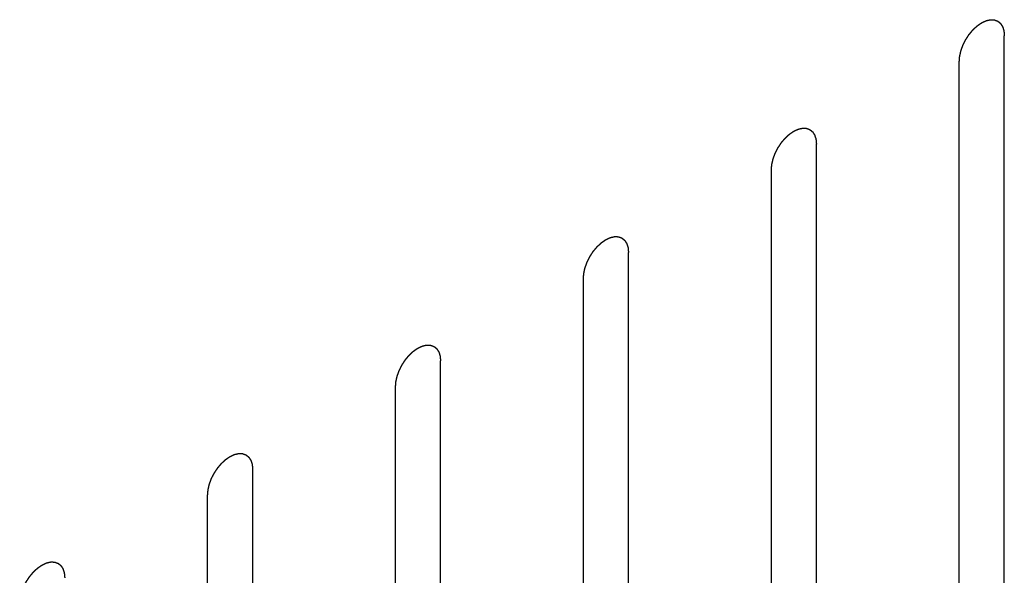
# Model space of a CAD drawing. Header units: inches. Extents: x 5 to 265, y 5 to 171.
# Tile 206 of 212: x 215.274 to 216.434, y 133.694 to 134.349. Entities that reach past the tile are written whole.
import ezdxf

# ---------------------------------------------------------------- set-up
doc = ezdxf.new("R2010")
doc.units = ezdxf.units.IN
doc.header["$LTSCALE"] = 14.96
doc.header["$MEASUREMENT"] = 0
doc.linetypes.add('HIDDEN', pattern=[0.2, 0.1, -0.1])
doc.layers.add('08_ALL_COSMETICS', color=7, linetype='CONTINUOUS')

msp = doc.modelspace()

# ---------------------------------------------------------------- linework, layer by layer
at = {"layer": '08_ALL_COSMETICS', "color": 7, "linetype": 'HIDDEN'}
for p, q in [((216.4339, 133.3704), (216.4339, 134.3298)), ((216.3809, 133.3398), (216.3809, 134.2992)), ((216.2126, 133.2427), (216.2126, 134.202)), ((216.1596, 133.212), (216.1596, 134.1714)), ((215.9913, 133.1149), (215.9913, 134.0743)), ((215.9383, 133.0843), (215.9383, 134.0436)), ((215.77, 132.9871), (215.77, 133.9465)), ((215.7169, 132.9565), (215.7169, 133.9159)), ((215.5487, 132.8593), (215.5487, 133.8187)), ((215.4956, 132.8287), (215.4956, 133.7881))]:
    msp.add_line(p, q, dxfattribs=at)
for points in [[(216.3809, 134.2992), (216.381, 134.2997), (216.381, 134.3008), (216.3812, 134.3023), (216.3813, 134.3036), (216.3813, 134.3045), (216.3814, 134.3051), (216.3814, 134.3054), (216.3815, 134.3059), (216.3816, 134.3064), (216.3819, 134.3074), (216.3822, 134.3087), (216.3825, 134.3101), (216.3827, 134.3111), (216.3828, 134.3116), (216.3829, 134.312), (216.3831, 134.3125), (216.3833, 134.313), (216.3836, 134.314), (216.3841, 134.3154), (216.3846, 134.3168), (216.385, 134.3177), (216.3852, 134.3183), (216.3853, 134.3187), (216.3856, 134.3191), (216.3858, 134.3197), (216.3863, 134.3206), (216.387, 134.322), (216.3877, 134.3234), (216.3882, 134.3244), (216.3885, 134.3249), (216.3887, 134.3254), (216.3889, 134.3257), (216.3893, 134.3262), (216.3899, 134.3271), (216.3907, 134.3284), (216.3915, 134.3297), (216.3921, 134.3306), (216.3924, 134.3311), (216.3927, 134.3315), (216.393, 134.3318), (216.3933, 134.3322), (216.394, 134.333), (216.395, 134.3342), (216.3959, 134.3353), (216.3966, 134.3361), (216.397, 134.3366), (216.3972, 134.3369), (216.3976, 134.3372), (216.398, 134.3376), (216.3987, 134.3382), (216.3997, 134.3392), (216.4007, 134.3402), (216.4015, 134.3408), (216.4019, 134.3412), (216.4022, 134.3415), (216.4025, 134.3417), (216.403, 134.342), (216.4037, 134.3426), (216.4048, 134.3433), (216.4059, 134.3441), (216.4067, 134.3446), (216.4071, 134.3449), (216.4074, 134.3452), (216.4078, 134.3453), (216.4082, 134.3455), (216.4089, 134.3458), (216.41, 134.3463), (216.4111, 134.3468), (216.4118, 134.3472), (216.4123, 134.3474), (216.4126, 134.3476), (216.4129, 134.3476), (216.4133, 134.3477), (216.414, 134.3479), (216.4151, 134.3481), (216.4161, 134.3483), (216.4168, 134.3485), (216.4172, 134.3486), (216.4175, 134.3487), (216.4178, 134.3486), (216.4182, 134.3486), (216.4189, 134.3486), (216.4198, 134.3486), (216.4208, 134.3485), (216.4214, 134.3485), (216.4218, 134.3485), (216.4221, 134.3485), (216.4224, 134.3484), (216.4227, 134.3483), (216.4233, 134.3481), (216.4241, 134.3477), (216.425, 134.3474), (216.4256, 134.3472), (216.4259, 134.3471), (216.4262, 134.347), (216.4264, 134.3468), (216.4267, 134.3466), (216.4271, 134.3462), (216.4278, 134.3456), (216.4285, 134.3451), (216.429, 134.3447), (216.4293, 134.3444), (216.4295, 134.3443), (216.4296, 134.344), (216.4298, 134.3437), (216.4302, 134.3431), (216.4307, 134.3423), (216.4312, 134.3415), (216.4316, 134.341), (216.4318, 134.3407), (216.4319, 134.3404), (216.432, 134.3401), (216.4321, 134.3397), (216.4324, 134.339), (216.4327, 134.338), (216.433, 134.337), (216.4332, 134.3363), (216.4333, 134.3359), (216.4334, 134.3356), (216.4335, 134.3352), (216.4335, 134.3347), (216.4336, 134.3339), (216.4337, 134.3327), (216.4338, 134.3313), (216.4339, 134.3303), (216.4339, 134.3298)], [(216.1596, 134.1714), (216.1596, 134.1719), (216.1597, 134.173), (216.1598, 134.1745), (216.16, 134.1758), (216.16, 134.1768), (216.1601, 134.1773), (216.1601, 134.1777), (216.1602, 134.1781), (216.1603, 134.1786), (216.1605, 134.1796), (216.1608, 134.181), (216.1612, 134.1823), (216.1614, 134.1833), (216.1615, 134.1838), (216.1616, 134.1843), (216.1617, 134.1847), (216.1619, 134.1852), (216.1623, 134.1862), (216.1628, 134.1876), (216.1633, 134.189), (216.1637, 134.19), (216.1639, 134.1905), (216.164, 134.1909), (216.1642, 134.1913), (216.1645, 134.1919), (216.165, 134.1929), (216.1657, 134.1942), (216.1664, 134.1956), (216.1669, 134.1966), (216.1672, 134.1971), (216.1673, 134.1976), (216.1676, 134.1979), (216.1679, 134.1985), (216.1685, 134.1993), (216.1694, 134.2006), (216.1702, 134.2019), (216.1708, 134.2028), (216.1711, 134.2033), (216.1713, 134.2037), (216.1716, 134.204), (216.172, 134.2045), (216.1727, 134.2053), (216.1736, 134.2064), (216.1746, 134.2075), (216.1753, 134.2083), (216.1756, 134.2088), (216.1759, 134.2091), (216.1762, 134.2094), (216.1766, 134.2098), (216.1774, 134.2105), (216.1784, 134.2114), (216.1794, 134.2124), (216.1801, 134.2131), (216.1806, 134.2134), (216.1809, 134.2137), (216.1812, 134.2139), (216.1816, 134.2143), (216.1824, 134.2148), (216.1835, 134.2155), (216.1846, 134.2163), (216.1853, 134.2168), (216.1858, 134.2171), (216.1861, 134.2174), (216.1864, 134.2175), (216.1869, 134.2177), (216.1876, 134.2181), (216.1887, 134.2186), (216.1898, 134.219), (216.1905, 134.2194), (216.1909, 134.2196), (216.1913, 134.2198), (216.1916, 134.2198), (216.192, 134.2199), (216.1927, 134.2201), (216.1937, 134.2203), (216.1948, 134.2205), (216.1955, 134.2207), (216.1959, 134.2208), (216.1962, 134.2209), (216.1965, 134.2209), (216.1969, 134.2209), (216.1975, 134.2208), (216.1985, 134.2208), (216.1994, 134.2208), (216.2001, 134.2207), (216.2005, 134.2207), (216.2008, 134.2207), (216.201, 134.2206), (216.2014, 134.2205), (216.202, 134.2203), (216.2028, 134.22), (216.2037, 134.2196), (216.2043, 134.2194), (216.2046, 134.2193), (216.2049, 134.2192), (216.2051, 134.219), (216.2053, 134.2188), (216.2058, 134.2184), (216.2065, 134.2179), (216.2072, 134.2173), (216.2077, 134.2169), (216.2079, 134.2167), (216.2082, 134.2165), (216.2083, 134.2162), (216.2085, 134.2159), (216.2089, 134.2154), (216.2094, 134.2146), (216.2099, 134.2138), (216.2102, 134.2132), (216.2104, 134.2129), (216.2106, 134.2127), (216.2107, 134.2123), (216.2108, 134.2119), (216.211, 134.2112), (216.2113, 134.2102), (216.2117, 134.2092), (216.2119, 134.2085), (216.212, 134.2081), (216.2121, 134.2078), (216.2121, 134.2074), (216.2122, 134.207), (216.2123, 134.2061), (216.2124, 134.2049), (216.2125, 134.2035), (216.2126, 134.2025), (216.2126, 134.202)], [(215.9383, 134.0436), (215.9383, 134.0442), (215.9384, 134.0452), (215.9385, 134.0468), (215.9386, 134.0481), (215.9387, 134.049), (215.9387, 134.0495), (215.9388, 134.0499), (215.9389, 134.0503), (215.939, 134.0508), (215.9392, 134.0518), (215.9395, 134.0532), (215.9398, 134.0546), (215.94, 134.0555), (215.9402, 134.0561), (215.9403, 134.0565), (215.9404, 134.0569), (215.9406, 134.0574), (215.941, 134.0584), (215.9415, 134.0598), (215.942, 134.0612), (215.9423, 134.0622), (215.9426, 134.0627), (215.9427, 134.0632), (215.9429, 134.0636), (215.9432, 134.0641), (215.9437, 134.0651), (215.9444, 134.0665), (215.9451, 134.0678), (215.9455, 134.0688), (215.9458, 134.0694), (215.946, 134.0698), (215.9463, 134.0702), (215.9466, 134.0707), (215.9472, 134.0716), (215.948, 134.0728), (215.9489, 134.0741), (215.9494, 134.075), (215.9498, 134.0755), (215.95, 134.0759), (215.9503, 134.0762), (215.9507, 134.0767), (215.9514, 134.0775), (215.9523, 134.0786), (215.9533, 134.0797), (215.9539, 134.0805), (215.9543, 134.081), (215.9546, 134.0814), (215.9549, 134.0816), (215.9553, 134.082), (215.956, 134.0827), (215.9571, 134.0836), (215.9581, 134.0846), (215.9588, 134.0853), (215.9592, 134.0857), (215.9595, 134.086), (215.9599, 134.0862), (215.9603, 134.0865), (215.9611, 134.087), (215.9622, 134.0878), (215.9633, 134.0885), (215.964, 134.0891), (215.9645, 134.0893), (215.9648, 134.0896), (215.9651, 134.0897), (215.9655, 134.0899), (215.9663, 134.0903), (215.9674, 134.0908), (215.9684, 134.0913), (215.9692, 134.0916), (215.9696, 134.0918), (215.9699, 134.092), (215.9702, 134.092), (215.9707, 134.0921), (215.9714, 134.0923), (215.9724, 134.0925), (215.9734, 134.0928), (215.9742, 134.0929), (215.9746, 134.093), (215.9749, 134.0931), (215.9752, 134.0931), (215.9756, 134.0931), (215.9762, 134.093), (215.9772, 134.093), (215.9781, 134.093), (215.9788, 134.093), (215.9792, 134.0929), (215.9795, 134.093), (215.9797, 134.0928), (215.9801, 134.0927), (215.9806, 134.0925), (215.9815, 134.0922), (215.9823, 134.0919), (215.9829, 134.0917), (215.9833, 134.0915), (215.9835, 134.0915), (215.9837, 134.0913), (215.984, 134.091), (215.9845, 134.0906), (215.9852, 134.0901), (215.9859, 134.0895), (215.9863, 134.0891), (215.9866, 134.0889), (215.9868, 134.0887), (215.987, 134.0885), (215.9872, 134.0882), (215.9875, 134.0876), (215.988, 134.0868), (215.9886, 134.086), (215.9889, 134.0854), (215.9891, 134.0851), (215.9893, 134.0849), (215.9894, 134.0846), (215.9895, 134.0842), (215.9897, 134.0834), (215.99, 134.0824), (215.9903, 134.0814), (215.9906, 134.0807), (215.9907, 134.0803), (215.9908, 134.08), (215.9908, 134.0797), (215.9909, 134.0792), (215.9909, 134.0783), (215.991, 134.0771), (215.9912, 134.0757), (215.9913, 134.0747), (215.9913, 134.0743)], [(215.7169, 133.9159), (215.717, 133.9164), (215.7171, 133.9174), (215.7172, 133.919), (215.7173, 133.9203), (215.7174, 133.9212), (215.7174, 133.9217), (215.7174, 133.9221), (215.7175, 133.9225), (215.7177, 133.9231), (215.7179, 133.924), (215.7182, 133.9254), (215.7185, 133.9268), (215.7187, 133.9277), (215.7189, 133.9283), (215.7189, 133.9287), (215.7191, 133.9291), (215.7193, 133.9297), (215.7197, 133.9306), (215.7202, 133.932), (215.7207, 133.9334), (215.721, 133.9344), (215.7212, 133.935), (215.7214, 133.9354), (215.7216, 133.9358), (215.7219, 133.9363), (215.7224, 133.9373), (215.723, 133.9387), (215.7237, 133.9401), (215.7242, 133.941), (215.7245, 133.9416), (215.7247, 133.942), (215.725, 133.9424), (215.7253, 133.9429), (215.7259, 133.9438), (215.7267, 133.9451), (215.7275, 133.9463), (215.7281, 133.9472), (215.7285, 133.9477), (215.7287, 133.9481), (215.729, 133.9484), (215.7294, 133.9489), (215.73, 133.9497), (215.731, 133.9508), (215.7319, 133.952), (215.7326, 133.9528), (215.733, 133.9532), (215.7333, 133.9536), (215.7336, 133.9538), (215.734, 133.9542), (215.7347, 133.9549), (215.7357, 133.9559), (215.7368, 133.9568), (215.7375, 133.9575), (215.7379, 133.9579), (215.7382, 133.9582), (215.7385, 133.9584), (215.739, 133.9587), (215.7398, 133.9592), (215.7408, 133.96), (215.7419, 133.9607), (215.7427, 133.9613), (215.7431, 133.9616), (215.7435, 133.9618), (215.7438, 133.9619), (215.7442, 133.9621), (215.745, 133.9625), (215.746, 133.963), (215.7471, 133.9635), (215.7479, 133.9638), (215.7483, 133.964), (215.7486, 133.9642), (215.7489, 133.9643), (215.7493, 133.9644), (215.7501, 133.9645), (215.7511, 133.9648), (215.7521, 133.965), (215.7528, 133.9652), (215.7533, 133.9652), (215.7536, 133.9653), (215.7539, 133.9653), (215.7542, 133.9653), (215.7549, 133.9653), (215.7559, 133.9652), (215.7568, 133.9652), (215.7575, 133.9652), (215.7578, 133.9652), (215.7581, 133.9652), (215.7584, 133.9651), (215.7587, 133.9649), (215.7593, 133.9647), (215.7602, 133.9644), (215.761, 133.9641), (215.7616, 133.9639), (215.762, 133.9637), (215.7622, 133.9637), (215.7624, 133.9635), (215.7627, 133.9633), (215.7632, 133.9629), (215.7639, 133.9623), (215.7645, 133.9617), (215.765, 133.9613), (215.7653, 133.9611), (215.7655, 133.961), (215.7656, 133.9607), (215.7659, 133.9604), (215.7662, 133.9598), (215.7667, 133.959), (215.7672, 133.9582), (215.7676, 133.9576), (215.7678, 133.9573), (215.768, 133.9571), (215.768, 133.9568), (215.7682, 133.9564), (215.7684, 133.9557), (215.7687, 133.9547), (215.769, 133.9536), (215.7692, 133.9529), (215.7694, 133.9525), (215.7695, 133.9523), (215.7695, 133.9519), (215.7695, 133.9514), (215.7696, 133.9506), (215.7697, 133.9494), (215.7698, 133.9479), (215.7699, 133.947), (215.77, 133.9465)], [(215.4956, 133.7881), (215.4957, 133.7886), (215.4957, 133.7896), (215.4959, 133.7912), (215.496, 133.7925), (215.4961, 133.7934), (215.4961, 133.7939), (215.4961, 133.7943), (215.4962, 133.7947), (215.4963, 133.7953), (215.4966, 133.7962), (215.4969, 133.7976), (215.4972, 133.799), (215.4974, 133.8), (215.4975, 133.8005), (215.4976, 133.8009), (215.4978, 133.8013), (215.498, 133.8019), (215.4983, 133.8029), (215.4988, 133.8043), (215.4993, 133.8056), (215.4997, 133.8066), (215.4999, 133.8072), (215.5, 133.8076), (215.5003, 133.808), (215.5005, 133.8086), (215.501, 133.8095), (215.5017, 133.8109), (215.5024, 133.8123), (215.5029, 133.8133), (215.5032, 133.8138), (215.5034, 133.8142), (215.5036, 133.8146), (215.504, 133.8151), (215.5046, 133.816), (215.5054, 133.8173), (215.5062, 133.8185), (215.5068, 133.8194), (215.5071, 133.8199), (215.5074, 133.8203), (215.5077, 133.8207), (215.5081, 133.8211), (215.5087, 133.8219), (215.5097, 133.8231), (215.5106, 133.8242), (215.5113, 133.825), (215.5117, 133.8254), (215.5119, 133.8258), (215.5123, 133.8261), (215.5127, 133.8265), (215.5134, 133.8271), (215.5144, 133.8281), (215.5155, 133.829), (215.5162, 133.8297), (215.5166, 133.8301), (215.5169, 133.8304), (215.5172, 133.8306), (215.5177, 133.8309), (215.5184, 133.8314), (215.5195, 133.8322), (215.5206, 133.833), (215.5214, 133.8335), (215.5218, 133.8338), (215.5221, 133.834), (215.5225, 133.8342), (215.5229, 133.8344), (215.5236, 133.8347), (215.5247, 133.8352), (215.5258, 133.8357), (215.5265, 133.8361), (215.527, 133.8363), (215.5273, 133.8364), (215.5276, 133.8365), (215.528, 133.8366), (215.5287, 133.8367), (215.5298, 133.837), (215.5308, 133.8372), (215.5315, 133.8374), (215.5319, 133.8375), (215.5323, 133.8376), (215.5325, 133.8375), (215.5329, 133.8375), (215.5336, 133.8375), (215.5345, 133.8375), (215.5355, 133.8374), (215.5361, 133.8374), (215.5365, 133.8374), (215.5368, 133.8374), (215.5371, 133.8373), (215.5374, 133.8372), (215.538, 133.8369), (215.5389, 133.8366), (215.5397, 133.8363), (215.5403, 133.8361), (215.5406, 133.836), (215.5409, 133.8359), (215.5411, 133.8357), (215.5414, 133.8355), (215.5418, 133.8351), (215.5425, 133.8345), (215.5432, 133.8339), (215.5437, 133.8336), (215.544, 133.8333), (215.5442, 133.8332), (215.5443, 133.8329), (215.5445, 133.8326), (215.5449, 133.832), (215.5454, 133.8312), (215.5459, 133.8304), (215.5463, 133.8299), (215.5465, 133.8295), (215.5466, 133.8293), (215.5467, 133.829), (215.5468, 133.8286), (215.5471, 133.8279), (215.5474, 133.8269), (215.5477, 133.8259), (215.5479, 133.8252), (215.548, 133.8248), (215.5481, 133.8245), (215.5482, 133.8241), (215.5482, 133.8236), (215.5483, 133.8228), (215.5484, 133.8216), (215.5485, 133.8201), (215.5486, 133.8192), (215.5487, 133.8187)], [(215.2743, 133.6603), (215.2743, 133.6608), (215.2744, 133.6619), (215.2746, 133.6634), (215.2747, 133.6647), (215.2747, 133.6656), (215.2748, 133.6662), (215.2748, 133.6665), (215.2749, 133.667), (215.275, 133.6675), (215.2752, 133.6685), (215.2756, 133.6698), (215.2759, 133.6712), (215.2761, 133.6722), (215.2762, 133.6727), (215.2763, 133.6731), (215.2765, 133.6735), (215.2767, 133.6741), (215.277, 133.6751), (215.2775, 133.6765), (215.278, 133.6779), (215.2784, 133.6788), (215.2786, 133.6794), (215.2787, 133.6798), (215.2789, 133.6802), (215.2792, 133.6808), (215.2797, 133.6817), (215.2804, 133.6831), (215.2811, 133.6845), (215.2816, 133.6855), (215.2819, 133.686), (215.2821, 133.6865), (215.2823, 133.6868), (215.2826, 133.6873), (215.2832, 133.6882), (215.2841, 133.6895), (215.2849, 133.6908), (215.2855, 133.6917), (215.2858, 133.6922), (215.2861, 133.6926), (215.2864, 133.6929), (215.2867, 133.6933), (215.2874, 133.6941), (215.2883, 133.6953), (215.2893, 133.6964), (215.29, 133.6972), (215.2903, 133.6977), (215.2906, 133.698), (215.2909, 133.6983), (215.2913, 133.6987), (215.2921, 133.6993), (215.2931, 133.7003), (215.2941, 133.7013), (215.2949, 133.7019), (215.2953, 133.7023), (215.2956, 133.7026), (215.2959, 133.7028), (215.2963, 133.7031), (215.2971, 133.7037), (215.2982, 133.7044), (215.2993, 133.7052), (215.3001, 133.7057), (215.3005, 133.706), (215.3008, 133.7063), (215.3011, 133.7064), (215.3016, 133.7066), (215.3023, 133.7069), (215.3034, 133.7074), (215.3045, 133.7079), (215.3052, 133.7083), (215.3056, 133.7085), (215.306, 133.7086), (215.3063, 133.7087), (215.3067, 133.7088), (215.3074, 133.709), (215.3084, 133.7092), (215.3095, 133.7094), (215.3102, 133.7096), (215.3106, 133.7097), (215.3109, 133.7098), (215.3112, 133.7097), (215.3116, 133.7097), (215.3123, 133.7097), (215.3132, 133.7097), (215.3142, 133.7096), (215.3148, 133.7096), (215.3152, 133.7096), (215.3155, 133.7096), (215.3157, 133.7095), (215.3161, 133.7094), (215.3167, 133.7092), (215.3175, 133.7088), (215.3184, 133.7085), (215.319, 133.7083), (215.3193, 133.7082), (215.3196, 133.7081), (215.3198, 133.7079), (215.32, 133.7077), (215.3205, 133.7073), (215.3212, 133.7067), (215.3219, 133.7062), (215.3224, 133.7058), (215.3226, 133.7055), (215.3229, 133.7054), (215.323, 133.7051), (215.3232, 133.7048), (215.3236, 133.7042), (215.3241, 133.7034), (215.3246, 133.7026), (215.3249, 133.7021), (215.3251, 133.7018), (215.3253, 133.7015), (215.3254, 133.7012), (215.3255, 133.7008), (215.3257, 133.7001), (215.3261, 133.6991), (215.3264, 133.6981), (215.3266, 133.6974), (215.3267, 133.697), (215.3268, 133.6967), (215.3268, 133.6963), (215.3269, 133.6958), (215.327, 133.695), (215.3271, 133.6938), (215.3272, 133.6924), (215.3273, 133.6914), (215.3273, 133.6909)]]:
    msp.add_open_spline(points, degree=3, knots=[0, 0, 0, 0, 0.015625, 0.03125, 0.046875, 0.054688, 0.058594, 0.0625, 0.066406, 0.070312, 0.078125, 0.09375, 0.109375, 0.117188, 0.121094, 0.125, 0.128906, 0.132812, 0.140625, 0.15625, 0.171875, 0.179688, 0.183594, 0.1875, 0.191406, 0.195312, 0.203125, 0.21875, 0.234375, 0.242188, 0.246094, 0.25, 0.253906, 0.257812, 0.265625, 0.28125, 0.296875, 0.304688, 0.308594, 0.3125, 0.316406, 0.320312, 0.328125, 0.34375, 0.359375, 0.367188, 0.371094, 0.375, 0.378906, 0.382812, 0.390625, 0.40625, 0.421875, 0.429688, 0.433594, 0.4375, 0.441406, 0.445312, 0.453125, 0.46875, 0.484375, 0.492188, 0.496094, 0.5, 0.503906, 0.507812, 0.515625, 0.53125, 0.546875, 0.554688, 0.558594, 0.5625, 0.566406, 0.570312, 0.578125, 0.59375, 0.609375, 0.617188, 0.621094, 0.625, 0.628906, 0.632812, 0.640625, 0.65625, 0.671875, 0.679688, 0.683594, 0.6875, 0.691406, 0.695312, 0.703125, 0.71875, 0.734375, 0.742188, 0.746094, 0.75, 0.753906, 0.757812, 0.765625, 0.78125, 0.796875, 0.804688, 0.808594, 0.8125, 0.816406, 0.820312, 0.828125, 0.84375, 0.859375, 0.867188, 0.871094, 0.875, 0.878906, 0.882812, 0.890625, 0.90625, 0.921875, 0.929688, 0.933594, 0.9375, 0.941406, 0.945312, 0.953125, 0.96875, 0.984375, 1, 1, 1, 1], dxfattribs=at)

doc.saveas('drawing.dxf')
